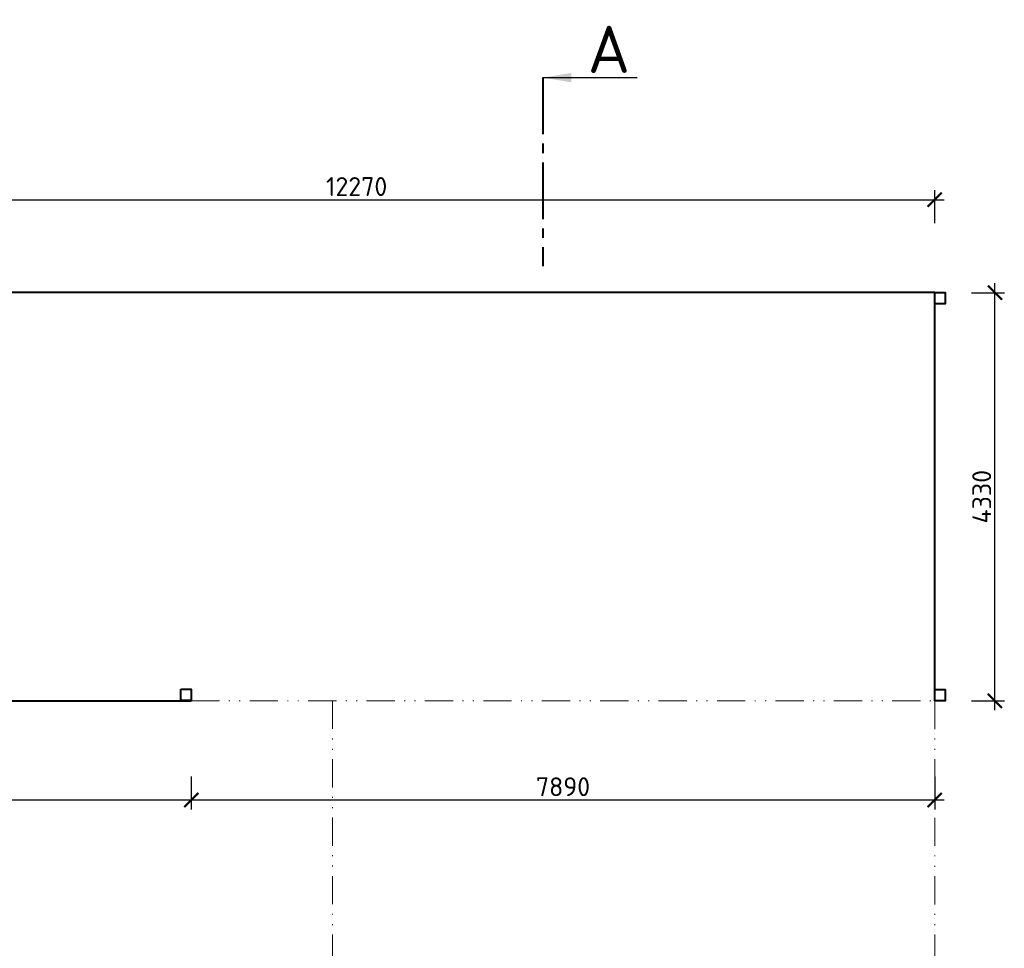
# Model space of a CAD drawing. Header units: metres. Extents: x -115250 to 1551995, y -140807 to 374743.
# Tile 56 of 205: x 44896 to 55346, y 83593 to 93445. Entities that reach past the tile are written whole.
import ezdxf

# ---------------------------------------------------------------- set-up
doc = ezdxf.new("R2010")
doc.units = ezdxf.units.M
doc.header["$LTSCALE"] = 100
doc.header["$PDMODE"] = 3
doc.header["$PDSIZE"] = 150
doc.linetypes.add('0103aDVOJČERCHOVANÁ', pattern=[6.2, 3, -1, 0.1, -1, 0.1, -1])
doc.linetypes.add('0105ŘEZ', pattern=[9, 6, -1, 1, -1])
doc.layers.get('Defpoints').update_dxf_attribs({"lineweight": 9})
for name, color, linetype, lineweight in [('010-kota', 3, 'Continuous', 9), ('010-rez', 5, '0105ŘEZ', 40), ('910-tenka nad', 4, '0103aDVOJČERCHOVANÁ', 15), ('910-tlusta', 6, 'Continuous', 40)]:
    doc.layers.add(name, color=color, linetype=linetype, lineweight=lineweight)
doc.styles.add('ISOCPEUR', font='isocpeur.ttf')
doc.styles.get("Standard").update_dxf_attribs({"font": 'isocpeur.ttf'})
doc.dimstyles.new('TSUNAMI_100', dxfattribs={"dimscale": 100, "dimtxt": 2, "dimasz": 1.5, "dimexe": 1, "dimexo": 2, "dimgap": 0.4, "dimtad": 1, "dimdec": 0, "dimrnd": 5, "dimzin": 0, "dimtxsty": 'ISOCPEUR', "dimblk1": 'ARCHTICK', "dimblk2": 'ARCHTICK', "dimsah": 1, "dimcen": 0.09, "dimdle": 1, "dimclrd": 256, "dimclre": 256, "dimclrt": 256, "dimadec": 0, "dimazin": 0, "dimtfac": 1, "dimtdec": 0, "dimtix": 1, "dimtmove": 1, "dimatfit": 3, "dimfxlon": 1, "dimtfill": 1, "dimtolj": 1, "dimtzin": 0, "dimarcsym": 0})

# ---------------------------------------------------------------- blocks, each defined once
blk = doc.blocks.new('_ARCHTICK')
at = {"color": 0, "linetype": 'ByBlock', "const_width": 0.15}
blk.add_lwpolyline([(-0.5, -0.5), (0.5, 0.5)], dxfattribs=at)
blk = doc.blocks.new('*D505')
at = {"layer": '010-kota', "lineweight": -2, "transparency": 16777216}
for p, q in [((42337, 85417), (42337, 85067)), ((46717, 85417), (46717, 85067)), ((42237, 85167), (46817, 85167))]:
    blk.add_line(p, q, dxfattribs=at)
at = {"layer": 'Defpoints', "color": 0, "transparency": 16777216}
for p in [(42337, 86219), (46717, 86219), (46717, 85167)]:
    blk.add_point(p, dxfattribs=at)
at = {"layer": '010-kota', "lineweight": -2, "transparency": 16777216, "xscale": 150, "yscale": 150, "zscale": 150, "rotation": 180}
blk.add_blockref('_ARCHTICK', (42337, 85167), dxfattribs=at)
at = {"layer": '010-kota', "lineweight": -2, "transparency": 16777216, "xscale": 150, "yscale": 150, "zscale": 150}
blk.add_blockref('_ARCHTICK', (46717, 85167), dxfattribs=at)
at = {"layer": '010-kota', "transparency": 16777216, "insert": (44527, 85307), "char_height": 200, "attachment_point": 5, "style": 'ISOCPEUR', "bg_fill": 3, "box_fill_scale": 1.1, "bg_fill_color": 256, "bg_fill_true_color": 13158600, "bg_fill_transparency": 0}
blk.add_mtext('\\A1;4380', dxfattribs=at)
blk = doc.blocks.new('*D518')
at = {"layer": '010-kota', "lineweight": -2, "transparency": 16777216}
for p, q in [((42337, 91285), (42337, 91635)), ((54607, 91285), (54607, 91635)), ((42237, 91535), (54707, 91535))]:
    blk.add_line(p, q, dxfattribs=at)
at = {"layer": 'Defpoints', "color": 0, "transparency": 16777216}
for p in [(54607, 91535), (42337, 90549), (54607, 90549)]:
    blk.add_point(p, dxfattribs=at)
at = {"layer": '010-kota', "lineweight": -2, "transparency": 16777216, "xscale": 150, "yscale": 150, "zscale": 150, "rotation": 180}
blk.add_blockref('_ARCHTICK', (42337, 91535), dxfattribs=at)
at = {"layer": '010-kota', "lineweight": -2, "transparency": 16777216, "xscale": 150, "yscale": 150, "zscale": 150}
blk.add_blockref('_ARCHTICK', (54607, 91535), dxfattribs=at)
at = {"layer": '010-kota', "transparency": 16777216, "insert": (48472, 91675), "char_height": 200, "attachment_point": 5, "style": 'ISOCPEUR', "bg_fill": 3, "box_fill_scale": 1.1, "bg_fill_color": 256, "bg_fill_true_color": 13158600, "bg_fill_transparency": 0}
blk.add_mtext('\\A1;12270', dxfattribs=at)
blk = doc.blocks.new('*D519')
at = {"layer": '010-kota', "lineweight": -2, "transparency": 16777216}
for p, q in [((55246, 86119), (55246, 90649)), ((54996, 90549), (55346, 90549)), ((54996, 86219), (55346, 86219))]:
    blk.add_line(p, q, dxfattribs=at)
at = {"layer": 'Defpoints', "color": 0, "transparency": 16777216}
for p in [(54607, 90549), (55246, 90549), (54607, 86219)]:
    blk.add_point(p, dxfattribs=at)
at = {"layer": '010-kota', "lineweight": -2, "transparency": 16777216, "xscale": 150, "yscale": 150, "zscale": 150}
for p, rotation in [((55246, 90549), 90), ((55246, 86219), 270)]:
    blk.add_blockref('_ARCHTICK', p, dxfattribs=dict(at, rotation=rotation))
at = {"layer": '010-kota', "transparency": 16777216, "insert": (55106, 88384), "char_height": 200, "attachment_point": 5, "rotation": 90, "style": 'ISOCPEUR', "bg_fill": 3, "box_fill_scale": 1.1, "bg_fill_color": 256, "bg_fill_true_color": 13158600, "bg_fill_transparency": 0}
blk.add_mtext('\\A1;4330', dxfattribs=at)
blk = doc.blocks.new('*D591')
at = {"layer": '010-kota', "lineweight": -2, "transparency": 16777216}
for p, q in [((46717, 85417), (46717, 85067)), ((54607, 85417), (54607, 85067)), ((46617, 85167), (54707, 85167))]:
    blk.add_line(p, q, dxfattribs=at)
at = {"layer": 'Defpoints', "color": 0, "transparency": 16777216}
for p in [(46717, 86219), (54607, 86219), (54607, 85167)]:
    blk.add_point(p, dxfattribs=at)
at = {"layer": '010-kota', "lineweight": -2, "transparency": 16777216, "xscale": 150, "yscale": 150, "zscale": 150, "rotation": 180}
blk.add_blockref('_ARCHTICK', (46717, 85167), dxfattribs=at)
at = {"layer": '010-kota', "lineweight": -2, "transparency": 16777216, "xscale": 150, "yscale": 150, "zscale": 150}
blk.add_blockref('_ARCHTICK', (54607, 85167), dxfattribs=at)
at = {"layer": '010-kota', "transparency": 16777216, "insert": (50662, 85307), "char_height": 200, "attachment_point": 5, "style": 'ISOCPEUR', "bg_fill": 3, "box_fill_scale": 1.1, "bg_fill_color": 256, "bg_fill_true_color": 13158600, "bg_fill_transparency": 0}
blk.add_mtext('\\A1;7890', dxfattribs=at)

msp = doc.modelspace()

# ---------------------------------------------------------------- linework, layer by layer
at = {"layer": '010-rez'}
msp.add_line((50449.5, 92830.5), (50449.5, 90830.5), dxfattribs=at)
at = {"layer": '910-tenka nad', "linetype": '0103aDVOJČERCHOVANÁ'}
msp.add_line((46716.7, 86219.3), (54606.7, 86219.3), dxfattribs=at)
for points in [[(48216.7, 86219.9), (48216.7, 79869.9)], [(54606.7, 86218.7), (54606.7, 79919.3)]]:
    msp.add_lwpolyline(points, dxfattribs=at)
at = {"layer": '910-tlusta'}
for p, q in [((54606.7, 90549.3), (42336.7, 90549.3)), ((54606.7, 86219.3), (54606.7, 90549.3)), ((42336.7, 86219.3), (46716.7, 86219.3))]:
    msp.add_line(p, q, dxfattribs=at)
for points in [[(54606.7, 90549.3), (54716.7, 90549.3), (54716.7, 90429.3), (54606.7, 90429.3)], [(46606.7, 86340.8), (46716.7, 86340.8), (46716.7, 86220.8), (46606.7, 86220.8)], [(54606.7, 86339.3), (54716.7, 86339.3), (54716.7, 86219.3), (54606.7, 86219.3)]]:
    msp.add_lwpolyline(points, close=True, dxfattribs=at)

# ---------------------------------------------------------------- texts
at = {"layer": '010-rez', "linetype": 'ByBlock', "lineweight": 9, "insert": (51149.5, 93130.5), "char_height": 500, "width": 355, "attachment_point": 5}
msp.add_mtext('A', dxfattribs=at)

# ---------------------------------------------------------------- leaders
at = {"layer": '010-rez', "linetype": 'ByBlock', "lineweight": 9}
msp.add_leader([(50449.5, 92830.5), (51449.5, 92830.5)], dimstyle='TSUNAMI_100', override={"dimasz": 3, "dimgap": 0.4, "dimtad": 0}, dxfattribs=at)

# ---------------------------------------------------------------- next in the draw order: dimensions: what is measured, and where the dimension line sits
at = {"layer": '010-kota'}
for base, p1, p2, picture, middle in [((54606.7, 91535.4), (42336.7, 90549.3), (54606.7, 90549.3), '*D518', (48471.7, 91675.4)), ((46716.7, 85166.6), (42336.7, 86218.7), (46716.7, 86219.3), '*D505', (44526.7, 85306.6))]:
    dim = msp.add_linear_dim(base=base, p1=p1, p2=p2, dimstyle='TSUNAMI_100', dxfattribs=at)
    dim.commit()
    dim.dimension.update_dxf_attribs({"geometry": picture, "text_midpoint": middle})

# ---------------------------------------------------------------- next in the draw order: dimensions: what is measured, and where the dimension line sits
dim = msp.add_linear_dim(base=(55245.6, 90549.3), p1=(54606.7, 86219.3), p2=(54606.7, 90549.3), angle=90, dimstyle='TSUNAMI_100', dxfattribs=at)
dim.commit()
dim.dimension.update_dxf_attribs({"geometry": '*D519', "text_midpoint": (55105.6, 88384.3)})

# ---------------------------------------------------------------- next in the draw order: dimensions: what is measured, and where the dimension line sits
dim = msp.add_linear_dim(base=(54606.7, 85166.6), p1=(46716.7, 86219.3), p2=(54606.7, 86218.7), dimstyle='TSUNAMI_100', dxfattribs=at)
dim.commit()
dim.dimension.update_dxf_attribs({"geometry": '*D591', "text_midpoint": (50661.7, 85306.6)})

doc.saveas('drawing.dxf')
